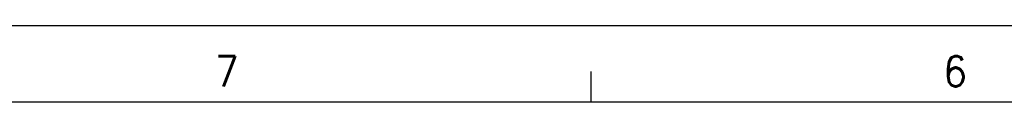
# Model space of a CAD drawing. Header units: inches. Extents: x -381 to 29822, y -418 to 176.
# Tile 11 of 49: x 128.68 to 193.38, y 170.62 to 175.62. Entities that reach past the tile are written whole.
import ezdxf

# ---------------------------------------------------------------- set-up
doc = ezdxf.new("R2010")
doc.units = ezdxf.units.IN
doc.layers.add('1', color=7, linetype='Continuous')
doc.styles.add('CONVERTER_12', font='txt.shx', dxfattribs={"width": 0.9})

# ---------------------------------------------------------------- blocks, each defined once
blk = doc.blocks.new('Marco_a1', base_point=(38.86876955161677, -121.3796663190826))
at = {"layer": '1', "color": 2, "linetype": 'Continuous'}
for p, q in [((458.8687695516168, 175.6203336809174), (-381.1312304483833, 175.6203336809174)), ((166.2217107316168, 172.6203336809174), (166.2217107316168, 170.6203336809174))]:
    blk.add_line(p, q, dxfattribs=at)
at = {"layer": '1', "color": 7, "linetype": 'Continuous'}
blk.add_line((453.8687695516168, 170.6203336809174), (-361.1312304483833, 170.6203336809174), dxfattribs=at)
at = {"layer": '1', "color": 2, "char_height": 2, "attachment_point": 4, "line_spacing_factor": 1.20048019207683, "style": 'CONVERTER_12'}
for s, insert in [('7', (141.5259386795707, 172.6451371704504)), ('6', (189.3791898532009, 172.6451371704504))]:
    blk.add_mtext(s, dxfattribs=dict(at, insert=insert))
blk = doc.blocks.new('Top', base_point=(38.86876955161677, -121.3796663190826))
blk.add_blockref('Marco_a1', (38.86876955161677, -121.3796663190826))
blk = doc.blocks.new('_dummy_frame', base_point=(-381.1312304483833, -418.3796663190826))
blk.add_blockref('Top', (38.86876955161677, -121.3796663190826))

msp = doc.modelspace()

# ---------------------------------------------------------------- block references
at = {"layer": '1'}
msp.add_blockref('_dummy_frame', (-381.1312304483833, -418.3796663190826), dxfattribs=at)

doc.saveas('drawing.dxf')
